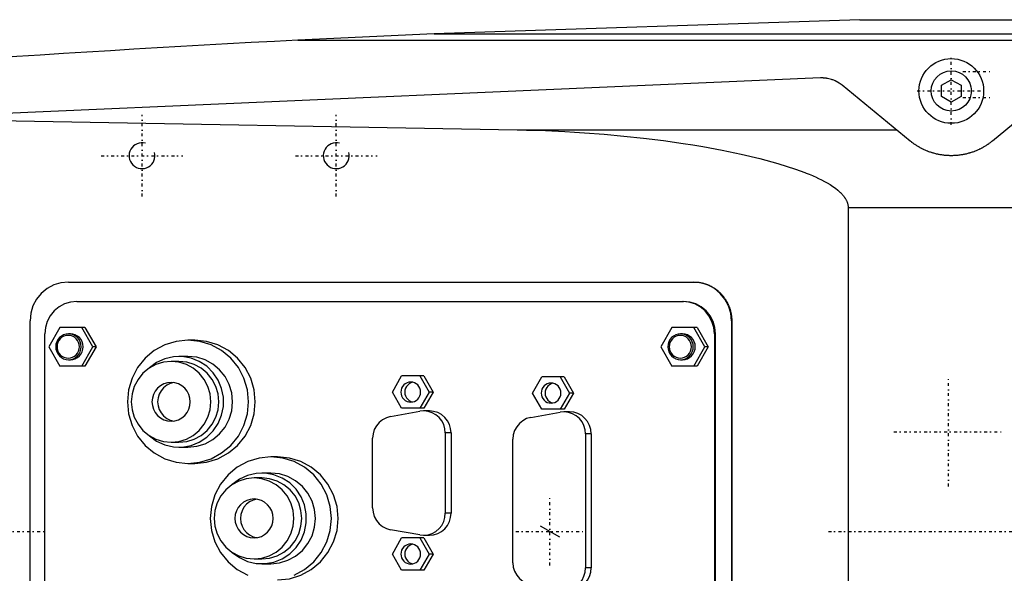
# Model space of a CAD drawing. Extents: x -1056 to 181, y -120 to 120.
# Tile 3 of 5: x -819 to -667, y -6 to 79. Entities that reach past the tile are written whole.
import ezdxf

# ---------------------------------------------------------------- set-up
doc = ezdxf.new("R2010")
doc.units = 0
doc.linetypes.add('CENTER', pattern=[1.5, 0.45, -0.5, 0.05, -0.5])
for name, color, linetype in [('AM_0', 7, 'CONTINUOUS'), ('AM_10', 7, 'CONTINUOUS'), ('AM_7', 7, 'CENTER')]:
    doc.layers.add(name, color=color, linetype=linetype)

msp = doc.modelspace()

# ---------------------------------------------------------------- linework, layer by layer
at = {"layer": 'AM_0', "color": 7, "linetype": 'CONTINUOUS'}
for p, q in [((-689.11, 79), (-754.88, 76.83)), ((-689.11, 79), (-557, 79)), ((-754.88, 76.83), (-775.92, 75.83)), ((-754.88, 76.83), (-538.61, 76.83)), ((-775.92, 75.83), (-534.85, 75.83)), ((-695.22, 70), (-925.22, 60)), ((-681.34, 60.27), (-691.83, 68.87)), ((-676.5, 68.87), (-675, 69.73)), ((-676.5, 67.13), (-676.5, 68.87)), ((-675, 69.73), (-673.5, 68.87)), ((-673.5, 68.87), (-673.5, 67.13)), ((-658.17, 68.87), (-668.66, 60.27)), ((-675, 66.27), (-676.5, 67.13)), ((-673.5, 67.13), (-675, 66.27)), ((-839.33, 63.73), (-742.03, 61.98)), ((-742.03, 61.98), (-683.43, 61.98)), ((-690.94, 50), (-563.33, 50)), ((-690.94, 50), (-690.94, -50)), ((-811.38, 38.5), (-714.78, 38.5)), ((-810.08, 35.5), (-716.35, 35.5)), ((-817.29, -32.5), (-817.29, 32.5)), ((-708.96, 32.5), (-708.91, 32.5)), ((-708.96, 32.5), (-708.96, -32.5)), ((-708.91, 32.5), (-708.91, -32.5)), ((-815, -30.5), (-815, 30.5)), ((-812.71, 31.5), (-814.41, 28.5)), ((-808.81, 31.5), (-812.71, 31.5)), ((-811.05, 30.5), (-811.36, 30.5)), ((-807.59, 28.5), (-809.3, 31.5)), ((-808.81, 31.5), (-807.1, 28.5)), ((-718.17, 31.5), (-719.87, 28.5)), ((-714.27, 31.5), (-718.17, 31.5)), ((-716.51, 30.5), (-716.82, 30.5)), ((-713.05, 28.5), (-714.75, 31.5)), ((-714.27, 31.5), (-712.56, 28.5)), ((-711.6, 30.5), (-711.6, -30.5)), ((-711.6, 30.5), (-711.42, 30.5)), ((-711.42, -30.5), (-711.42, 30.5)), ((-791.86, 29.5), (-792.9, 29.5)), ((-814.41, 28.5), (-812.71, 25.5)), ((-809.3, 25.5), (-807.59, 28.5)), ((-807.1, 28.5), (-808.81, 25.5)), ((-807.1, 28.5), (-807.59, 28.5)), ((-719.87, 28.5), (-718.17, 25.5)), ((-714.75, 25.5), (-713.05, 28.5)), ((-712.56, 28.5), (-714.27, 25.5)), ((-712.56, 28.5), (-713.05, 28.5)), ((-811.36, 26.5), (-811.05, 26.5)), ((-794.29, 26.25), (-795.5, 26.25)), ((-792.9, 27), (-794.29, 27)), ((-716.82, 26.5), (-716.51, 26.5)), ((-808.81, 25.5), (-812.71, 25.5)), ((-714.27, 25.5), (-718.17, 25.5)), ((-761.33, 21.5), (-759.91, 24)), ((-756.46, 24), (-759.91, 24)), ((-757.07, 24), (-755.65, 21.5)), ((-756.46, 24), (-755.04, 21.5)), ((-739.67, 21.35), (-738.24, 23.85)), ((-734.79, 23.85), (-738.24, 23.85)), ((-735.4, 23.85), (-733.98, 21.35)), ((-734.79, 23.85), (-733.37, 21.35)), ((-759.91, 19), (-761.33, 21.5)), ((-755.65, 21.5), (-757.07, 19)), ((-755.04, 21.5), (-756.46, 19)), ((-755.04, 21.5), (-755.65, 21.5)), ((-738.24, 18.85), (-739.67, 21.35)), ((-733.98, 21.35), (-735.4, 18.85)), ((-733.37, 21.35), (-734.79, 18.85)), ((-733.37, 21.35), (-733.98, 21.35)), ((-761.61, 17.74), (-757.08, 18.55)), ((-756.46, 19), (-759.91, 19)), ((-755.62, 18.6), (-756.5, 18.6)), ((-739.95, 17.59), (-735.42, 18.4)), ((-734.79, 18.85), (-738.24, 18.85)), ((-733.95, 18.45), (-734.84, 18.45)), ((-795.5, 13.75), (-794.29, 13.75)), ((-764.38, 3.61), (-764.38, 14.39)), ((-753.15, 15.2), (-753.15, 2.8)), ((-752.27, 15.2), (-753.15, 15.2)), ((-752.27, 15.2), (-752.27, 2.8)), ((-742.71, -4.84), (-742.71, 14.24)), ((-731.49, 15.05), (-731.49, -5.65)), ((-730.6, 15.05), (-731.49, 15.05)), ((-730.6, 15.05), (-730.6, -5.65)), ((-794.29, 13), (-792.9, 13)), ((-779.05, 11.5), (-780.1, 11.5)), ((-792.9, 10.5), (-791.86, 10.5)), ((-781.49, 8.25), (-782.7, 8.25)), ((-780.1, 9), (-781.49, 9)), ((-752.27, 2.8), (-753.15, 2.8)), ((-757.08, -0.55), (-761.61, 0.26)), ((-761.33, -3.5), (-759.91, -1)), ((-756.46, -1), (-759.91, -1)), ((-757.07, -1), (-755.65, -3.5)), ((-756.5, -0.6), (-755.62, -0.6)), ((-756.46, -1), (-755.04, -3.5)), ((-782.7, -4.25), (-781.49, -4.25)), ((-759.91, -6), (-761.33, -3.5)), ((-755.65, -3.5), (-757.07, -6)), ((-755.04, -3.5), (-756.46, -6)), ((-755.04, -3.5), (-755.65, -3.5)), ((-781.49, -5), (-780.1, -5)), ((-756.46, -6), (-759.91, -6)), ((-730.6, -5.65), (-731.49, -5.65))]:
    msp.add_line(p, q, dxfattribs=at)
for points in [[(-811.38, 38.5), (-812.53, 38.38), (-813.64, 38.04), (-814.66, 37.49), (-815.56, 36.74), (-816.29, 35.83), (-816.84, 34.8), (-817.17, 33.67), (-817.29, 32.5)], [(-708.96, 32.5), (-709.07, 33.67), (-709.41, 34.8), (-709.96, 35.83), (-710.69, 36.74), (-711.59, 37.49), (-712.61, 38.04), (-713.72, 38.38), (-714.87, 38.5)], [(-810.08, 35.5), (-811.04, 35.4), (-811.96, 35.12), (-812.81, 34.66), (-813.56, 34.04), (-814.17, 33.28), (-814.63, 32.41), (-814.91, 31.48), (-815, 30.5)], [(-711.6, 30.5), (-711.69, 31.48), (-711.97, 32.41), (-712.43, 33.28), (-713.04, 34.04), (-713.78, 34.66), (-714.63, 35.12), (-715.56, 35.4), (-716.52, 35.5)], [(-711.42, 30.5), (-711.52, 31.48), (-711.8, 32.41), (-712.25, 33.28), (-712.86, 34.04), (-713.61, 34.66), (-714.46, 35.12), (-715.38, 35.4), (-716.35, 35.5)], [(-811.05, 26.5), (-810.67, 26.54), (-810.3, 26.65), (-809.96, 26.84), (-809.66, 27.09), (-809.42, 27.39), (-809.23, 27.73), (-809.12, 28.11), (-809.08, 28.5), (-809.12, 28.89), (-809.23, 29.27), (-809.42, 29.61), (-809.66, 29.91), (-809.96, 30.16), (-810.3, 30.35), (-810.67, 30.46), (-811.05, 30.5)], [(-716.51, 26.5), (-716.13, 26.54), (-715.76, 26.65), (-715.42, 26.84), (-715.12, 27.09), (-714.88, 27.39), (-714.69, 27.73), (-714.58, 28.11), (-714.54, 28.5), (-714.58, 28.89), (-714.69, 29.27), (-714.88, 29.61), (-715.12, 29.91), (-715.42, 30.16), (-715.76, 30.35), (-716.13, 30.46), (-716.51, 30.5)], [(-791.86, 10.5), (-790.03, 10.68), (-788.28, 11.22), (-786.66, 12.1), (-785.24, 13.28), (-784.08, 14.72), (-783.21, 16.36), (-782.68, 18.15), (-782.5, 20), (-782.68, 21.85), (-783.21, 23.64), (-784.08, 25.28), (-785.24, 26.72), (-786.66, 27.9), (-788.28, 28.78), (-790.03, 29.32), (-791.86, 29.5)], [(-798.86, 14.76), (-797.75, 13.94), (-796.49, 13.37), (-795.15, 13.06), (-793.78, 13.02), (-792.43, 13.26), (-791.15, 13.77), (-789.99, 14.52), (-789.01, 15.5), (-788.23, 16.65), (-787.7, 17.93), (-787.43, 19.3), (-787.43, 20.7), (-787.7, 22.07), (-788.23, 23.35), (-789.01, 24.5), (-789.99, 25.48), (-791.15, 26.23), (-792.43, 26.74), (-793.78, 26.98), (-795.15, 26.94), (-796.49, 26.63), (-797.75, 26.06), (-798.86, 25.24)], [(-794.29, 13.75), (-793.09, 13.87), (-791.93, 14.23), (-790.87, 14.8), (-789.94, 15.58), (-789.17, 16.53), (-788.6, 17.61), (-788.25, 18.78), (-788.13, 20), (-788.25, 21.22), (-788.6, 22.39), (-789.17, 23.47), (-789.94, 24.42), (-790.87, 25.2), (-791.93, 25.77), (-793.09, 26.13), (-794.29, 26.25)], [(-792.9, 13), (-791.55, 13.13), (-790.26, 13.53), (-789.07, 14.18), (-788.02, 15.05), (-787.17, 16.11), (-786.53, 17.32), (-786.14, 18.63), (-786, 20), (-786.14, 21.37), (-786.53, 22.68), (-787.17, 23.89), (-788.02, 24.95), (-789.07, 25.82), (-790.26, 26.47), (-791.55, 26.87), (-792.9, 27)], [(-795.07, 22.97), (-795.65, 22.82), (-796.19, 22.55), (-796.66, 22.18), (-797.06, 21.72), (-797.35, 21.19), (-797.53, 20.61), (-797.59, 20), (-797.53, 19.39), (-797.35, 18.81), (-797.06, 18.28), (-796.66, 17.82), (-796.19, 17.45), (-795.65, 17.18), (-795.07, 17.03)], [(-758.19, 23.02), (-758.47, 22.93), (-758.73, 22.79), (-758.96, 22.59), (-759.15, 22.36), (-759.29, 22.09), (-759.38, 21.8), (-759.41, 21.5), (-759.38, 21.2), (-759.29, 20.91), (-759.15, 20.64), (-758.96, 20.41), (-758.73, 20.21), (-758.47, 20.07), (-758.19, 19.98)], [(-736.52, 22.87), (-736.8, 22.78), (-737.07, 22.64), (-737.3, 22.44), (-737.49, 22.21), (-737.63, 21.94), (-737.71, 21.65), (-737.74, 21.35), (-737.71, 21.05), (-737.63, 20.76), (-737.49, 20.49), (-737.3, 20.26), (-737.07, 20.06), (-736.8, 19.92), (-736.52, 19.83)], [(-753.15, 15.2), (-753.22, 15.85), (-753.4, 16.48), (-753.7, 17.07), (-754.11, 17.58), (-754.61, 18), (-755.18, 18.32), (-755.79, 18.52), (-756.44, 18.6), (-757.08, 18.55)], [(-752.27, 15.2), (-752.33, 15.86), (-752.52, 16.5), (-752.83, 17.09), (-753.25, 17.6), (-753.76, 18.03), (-754.33, 18.34), (-754.96, 18.53), (-755.62, 18.6)], [(-731.49, 15.05), (-731.55, 15.7), (-731.74, 16.33), (-732.04, 16.92), (-732.45, 17.43), (-732.94, 17.85), (-733.51, 18.17), (-734.13, 18.37), (-734.77, 18.45), (-735.42, 18.4)], [(-730.6, 15.05), (-730.67, 15.71), (-730.86, 16.35), (-731.17, 16.94), (-731.58, 17.45), (-732.09, 17.88), (-732.67, 18.19), (-733.3, 18.38), (-733.95, 18.45)], [(-761.61, 17.74), (-762.26, 17.55), (-762.85, 17.24), (-763.37, 16.82), (-763.8, 16.3), (-764.12, 15.71), (-764.31, 15.06), (-764.38, 14.39)], [(-739.95, 17.59), (-740.59, 17.4), (-741.18, 17.09), (-741.7, 16.67), (-742.13, 16.15), (-742.45, 15.56), (-742.65, 14.91), (-742.71, 14.24)], [(-776.52, -6.78), (-774.9, -5.9), (-773.48, -4.72), (-772.32, -3.28), (-771.45, -1.64), (-770.92, 0.15), (-770.74, 2), (-770.92, 3.85), (-771.45, 5.64), (-772.32, 7.28), (-773.48, 8.72), (-774.9, 9.9), (-776.52, 10.78), (-778.27, 11.32), (-780.1, 11.5), (-781.92, 11.32), (-783.68, 10.78), (-785.29, 9.9), (-786.71, 8.72), (-787.88, 7.28), (-788.74, 5.64), (-789.27, 3.85), (-789.45, 2), (-789.27, 0.15), (-788.74, -1.64), (-787.88, -3.28), (-786.71, -4.72), (-785.29, -5.9), (-783.68, -6.78)], [(-779.05, -7.5), (-777.23, -7.32), (-775.47, -6.78), (-773.86, -5.9), (-772.44, -4.72), (-771.28, -3.28), (-770.41, -1.64), (-769.88, 0.15), (-769.7, 2), (-769.88, 3.85), (-770.41, 5.64), (-771.28, 7.28), (-772.44, 8.72), (-773.86, 9.9), (-775.47, 10.78), (-777.23, 11.32), (-779.05, 11.5)], [(-786.06, -3.24), (-784.94, -4.06), (-783.69, -4.63), (-782.35, -4.94), (-780.98, -4.98), (-779.63, -4.74), (-778.35, -4.23), (-777.19, -3.48), (-776.21, -2.5), (-775.43, -1.35), (-774.9, -0.07), (-774.63, 1.3), (-774.63, 2.7), (-774.9, 4.07), (-775.43, 5.35), (-776.21, 6.5), (-777.19, 7.48), (-778.35, 8.23), (-779.63, 8.74), (-780.98, 8.98), (-782.35, 8.94), (-783.69, 8.63), (-784.94, 8.06), (-786.06, 7.24)], [(-781.49, -4.25), (-780.29, -4.13), (-779.13, -3.77), (-778.07, -3.2), (-777.13, -2.42), (-776.37, -1.47), (-775.8, -0.39), (-775.45, 0.78), (-775.33, 2), (-775.45, 3.22), (-775.8, 4.39), (-776.37, 5.47), (-777.13, 6.42), (-778.07, 7.2), (-779.13, 7.77), (-780.29, 8.13), (-781.49, 8.25)], [(-780.1, -5), (-778.75, -4.87), (-777.46, -4.47), (-776.27, -3.82), (-775.22, -2.95), (-774.37, -1.89), (-773.73, -0.68), (-773.34, 0.63), (-773.2, 2), (-773.34, 3.37), (-773.73, 4.68), (-774.37, 5.89), (-775.22, 6.95), (-776.27, 7.82), (-777.46, 8.47), (-778.75, 8.87), (-780.1, 9)], [(-782.27, 4.97), (-782.85, 4.82), (-783.39, 4.55), (-783.86, 4.18), (-784.25, 3.72), (-784.55, 3.19), (-784.73, 2.61), (-784.79, 2), (-784.73, 1.39), (-784.55, 0.81), (-784.25, 0.28), (-783.86, -0.18), (-783.39, -0.55), (-782.85, -0.82), (-782.27, -0.97)], [(-764.38, 3.61), (-764.31, 2.94), (-764.12, 2.29), (-763.8, 1.7), (-763.37, 1.18), (-762.85, 0.76), (-762.26, 0.45), (-761.61, 0.26)], [(-757.08, -0.55), (-756.44, -0.6), (-755.79, -0.52), (-755.18, -0.32), (-754.61, 0), (-754.11, 0.42), (-753.7, 0.93), (-753.4, 1.52), (-753.22, 2.15), (-753.15, 2.8)], [(-755.62, -0.6), (-754.96, -0.53), (-754.33, -0.34), (-753.76, -0.03), (-753.25, 0.4), (-752.83, 0.91), (-752.52, 1.5), (-752.33, 2.14), (-752.27, 2.8)], [(-758.19, -1.98), (-758.47, -2.07), (-758.73, -2.21), (-758.96, -2.41), (-759.15, -2.64), (-759.29, -2.91), (-759.38, -3.2), (-759.41, -3.5), (-759.38, -3.8), (-759.29, -4.09), (-759.15, -4.36), (-758.96, -4.59), (-758.73, -4.79), (-758.47, -4.93), (-758.19, -5.02)], [(-742.71, -4.84), (-742.65, -5.51), (-742.45, -6.16), (-742.13, -6.75), (-741.7, -7.27), (-741.18, -7.69), (-740.59, -8), (-739.95, -8.19)], [(-735.42, -9), (-734.77, -9.05), (-734.13, -8.97), (-733.51, -8.77), (-732.94, -8.45), (-732.45, -8.03), (-732.04, -7.52), (-731.74, -6.93), (-731.55, -6.3), (-731.49, -5.65)], [(-733.95, -9.05), (-733.3, -8.98), (-732.67, -8.79), (-732.09, -8.48), (-731.58, -8.05), (-731.17, -7.54), (-730.86, -6.95), (-730.67, -6.31), (-730.6, -5.65)]]:
    msp.add_lwpolyline(points, dxfattribs=at)
for points in [[(-811.36, 30.5), (-811.74, 30.46), (-812.11, 30.35), (-812.45, 30.16), (-812.75, 29.91), (-813, 29.61), (-813.18, 29.27), (-813.29, 28.89), (-813.33, 28.5), (-813.29, 28.11), (-813.18, 27.73), (-813, 27.39), (-812.75, 27.09), (-812.45, 26.84), (-812.11, 26.65), (-811.74, 26.54), (-811.36, 26.5), (-810.97, 26.54), (-810.6, 26.65), (-810.26, 26.84), (-809.96, 27.09), (-809.72, 27.39), (-809.54, 27.73), (-809.43, 28.11), (-809.39, 28.5), (-809.43, 28.89), (-809.54, 29.27), (-809.72, 29.61), (-809.96, 29.91), (-810.26, 30.16), (-810.6, 30.35), (-810.97, 30.46)], [(-716.82, 30.5), (-717.2, 30.46), (-717.57, 30.35), (-717.91, 30.16), (-718.21, 29.91), (-718.45, 29.61), (-718.64, 29.27), (-718.75, 28.89), (-718.79, 28.5), (-718.75, 28.11), (-718.64, 27.73), (-718.45, 27.39), (-718.21, 27.09), (-717.91, 26.84), (-717.57, 26.65), (-717.2, 26.54), (-716.82, 26.5), (-716.43, 26.54), (-716.06, 26.65), (-715.72, 26.84), (-715.42, 27.09), (-715.18, 27.39), (-715, 27.73), (-714.88, 28.11), (-714.85, 28.5), (-714.88, 28.89), (-715, 29.27), (-715.18, 29.61), (-715.42, 29.91), (-715.72, 30.16), (-716.06, 30.35), (-716.43, 30.46)], [(-811.4, 26.75), (-811.06, 26.78), (-810.74, 26.88), (-810.44, 27.04), (-810.18, 27.26), (-809.97, 27.53), (-809.81, 27.83), (-809.71, 28.16), (-809.68, 28.5), (-809.71, 28.84), (-809.81, 29.17), (-809.97, 29.47), (-810.18, 29.74), (-810.44, 29.96), (-810.74, 30.12), (-811.06, 30.22), (-811.4, 30.25), (-811.74, 30.22), (-812.06, 30.12), (-812.36, 29.96), (-812.62, 29.74), (-812.83, 29.47), (-812.99, 29.17), (-813.09, 28.84), (-813.12, 28.5), (-813.09, 28.16), (-812.99, 27.83), (-812.83, 27.53), (-812.62, 27.26), (-812.36, 27.04), (-812.06, 26.88), (-811.74, 26.78)], [(-792.9, 10.5), (-791.07, 10.68), (-789.32, 11.22), (-787.7, 12.1), (-786.28, 13.28), (-785.12, 14.72), (-784.25, 16.36), (-783.72, 18.15), (-783.54, 20), (-783.72, 21.85), (-784.25, 23.64), (-785.12, 25.28), (-786.28, 26.72), (-787.7, 27.9), (-789.32, 28.78), (-791.07, 29.32), (-792.9, 29.5), (-794.72, 29.32), (-796.48, 28.78), (-798.1, 27.9), (-799.51, 26.72), (-800.68, 25.28), (-801.54, 23.64), (-802.07, 21.85), (-802.25, 20), (-802.07, 18.15), (-801.54, 16.36), (-800.68, 14.72), (-799.51, 13.28), (-798.1, 12.1), (-796.48, 11.22), (-794.72, 10.68)], [(-716.86, 26.75), (-716.52, 26.78), (-716.2, 26.88), (-715.9, 27.04), (-715.64, 27.26), (-715.43, 27.53), (-715.27, 27.83), (-715.17, 28.16), (-715.14, 28.5), (-715.17, 28.84), (-715.27, 29.17), (-715.43, 29.47), (-715.64, 29.74), (-715.9, 29.96), (-716.2, 30.12), (-716.52, 30.22), (-716.86, 30.25), (-717.2, 30.22), (-717.52, 30.12), (-717.82, 29.96), (-718.08, 29.74), (-718.29, 29.47), (-718.45, 29.17), (-718.55, 28.84), (-718.58, 28.5), (-718.55, 28.16), (-718.45, 27.83), (-718.29, 27.53), (-718.08, 27.26), (-717.82, 27.04), (-717.52, 26.88), (-717.2, 26.78)], [(-795.5, 13.75), (-794.3, 13.87), (-793.15, 14.23), (-792.08, 14.8), (-791.15, 15.58), (-790.39, 16.53), (-789.82, 17.61), (-789.47, 18.78), (-789.35, 20), (-789.47, 21.22), (-789.82, 22.39), (-790.39, 23.47), (-791.15, 24.42), (-792.08, 25.2), (-793.15, 25.77), (-794.3, 26.13), (-795.5, 26.25), (-796.7, 26.13), (-797.86, 25.77), (-798.92, 25.2), (-799.86, 24.42), (-800.62, 23.47), (-801.19, 22.39), (-801.54, 21.22), (-801.66, 20), (-801.54, 18.78), (-801.19, 17.61), (-800.62, 16.53), (-799.86, 15.58), (-798.92, 14.8), (-797.86, 14.23), (-796.7, 13.87)], [(-795.5, 17), (-794.93, 17.06), (-794.37, 17.23), (-793.86, 17.51), (-793.41, 17.88), (-793.05, 18.33), (-792.77, 18.85), (-792.61, 19.41), (-792.55, 20), (-792.61, 20.59), (-792.77, 21.15), (-793.05, 21.67), (-793.41, 22.12), (-793.86, 22.49), (-794.37, 22.77), (-794.93, 22.94), (-795.5, 23), (-796.08, 22.94), (-796.63, 22.77), (-797.14, 22.49), (-797.59, 22.12), (-797.96, 21.67), (-798.23, 21.15), (-798.4, 20.59), (-798.46, 20), (-798.4, 19.41), (-798.23, 18.85), (-797.96, 18.33), (-797.59, 17.88), (-797.14, 17.51), (-796.63, 17.23), (-796.08, 17.06)], [(-758.49, 23.05), (-758.79, 23.02), (-759.07, 22.93), (-759.34, 22.79), (-759.57, 22.6), (-759.76, 22.36), (-759.9, 22.09), (-759.99, 21.8), (-760.02, 21.5), (-759.99, 21.2), (-759.9, 20.91), (-759.76, 20.64), (-759.57, 20.4), (-759.34, 20.21), (-759.07, 20.07), (-758.79, 19.98), (-758.49, 19.95), (-758.19, 19.98), (-757.9, 20.07), (-757.64, 20.21), (-757.41, 20.4), (-757.22, 20.64), (-757.08, 20.91), (-756.99, 21.2), (-756.96, 21.5), (-756.99, 21.8), (-757.08, 22.09), (-757.22, 22.36), (-757.41, 22.6), (-757.64, 22.79), (-757.9, 22.93), (-758.19, 23.02)], [(-736.82, 22.9), (-737.12, 22.87), (-737.41, 22.78), (-737.67, 22.64), (-737.9, 22.45), (-738.09, 22.21), (-738.23, 21.94), (-738.32, 21.65), (-738.35, 21.35), (-738.32, 21.05), (-738.23, 20.76), (-738.09, 20.49), (-737.9, 20.25), (-737.67, 20.06), (-737.41, 19.92), (-737.12, 19.83), (-736.82, 19.8), (-736.53, 19.83), (-736.24, 19.92), (-735.98, 20.06), (-735.74, 20.25), (-735.55, 20.49), (-735.41, 20.76), (-735.33, 21.05), (-735.3, 21.35), (-735.33, 21.65), (-735.41, 21.94), (-735.55, 22.21), (-735.74, 22.45), (-735.98, 22.64), (-736.24, 22.78), (-736.53, 22.87)], [(-782.7, -4.25), (-781.5, -4.13), (-780.35, -3.77), (-779.28, -3.2), (-778.35, -2.42), (-777.58, -1.47), (-777.02, -0.39), (-776.66, 0.78), (-776.55, 2), (-776.66, 3.22), (-777.02, 4.39), (-777.58, 5.47), (-778.35, 6.42), (-779.28, 7.2), (-780.35, 7.77), (-781.5, 8.13), (-782.7, 8.25), (-783.9, 8.13), (-785.06, 7.77), (-786.12, 7.2), (-787.05, 6.42), (-787.82, 5.47), (-788.39, 4.39), (-788.74, 3.22), (-788.86, 2), (-788.74, 0.78), (-788.39, -0.39), (-787.82, -1.47), (-787.05, -2.42), (-786.12, -3.2), (-785.06, -3.77), (-783.9, -4.13)], [(-782.7, -1), (-782.13, -0.94), (-781.57, -0.77), (-781.06, -0.49), (-780.61, -0.12), (-780.25, 0.33), (-779.97, 0.85), (-779.8, 1.41), (-779.75, 2), (-779.8, 2.59), (-779.97, 3.15), (-780.25, 3.67), (-780.61, 4.12), (-781.06, 4.49), (-781.57, 4.77), (-782.13, 4.94), (-782.7, 5), (-783.28, 4.94), (-783.83, 4.77), (-784.34, 4.49), (-784.79, 4.12), (-785.16, 3.67), (-785.43, 3.15), (-785.6, 2.59), (-785.66, 2), (-785.6, 1.41), (-785.43, 0.85), (-785.16, 0.33), (-784.79, -0.12), (-784.34, -0.49), (-783.83, -0.77), (-783.28, -0.94)], [(-758.49, -1.95), (-758.79, -1.98), (-759.07, -2.07), (-759.34, -2.21), (-759.57, -2.4), (-759.76, -2.64), (-759.9, -2.91), (-759.99, -3.2), (-760.02, -3.5), (-759.99, -3.8), (-759.9, -4.09), (-759.76, -4.36), (-759.57, -4.6), (-759.34, -4.79), (-759.07, -4.93), (-758.79, -5.02), (-758.49, -5.05), (-758.19, -5.02), (-757.9, -4.93), (-757.64, -4.79), (-757.41, -4.6), (-757.22, -4.36), (-757.08, -4.09), (-756.99, -3.8), (-756.96, -3.5), (-756.99, -3.2), (-757.08, -2.91), (-757.22, -2.64), (-757.41, -2.4), (-757.64, -2.21), (-757.9, -2.07), (-758.19, -1.98)]]:
    msp.add_lwpolyline(points, close=True, dxfattribs=at)
for points in [[(-691.83, 68.87, 0), (-692.32, 69.22, 0), (-692.95, 69.56, 0), (-693.13, 69.64, 0), (-693.32, 69.71, 0), (-693.42, 69.74, 0), (-693.52, 69.77, 0), (-693.71, 69.83, 0), (-693.91, 69.88, 0), (-694.11, 69.92, 0), (-694.22, 69.94, 0), (-694.26, 69.94, 0), (-694.29, 69.95, 0), (-694.31, 69.95, 0), (-694.32, 69.95, 0), (-694.36, 69.96, 0), (-694.39, 69.96, 0), (-694.42, 69.97, 0), (-694.46, 69.97, 0), (-694.49, 69.97, 0), (-694.51, 69.98, 0), (-694.52, 69.98, 0), (-694.56, 69.98, 0), (-694.59, 69.98, 0), (-694.61, 69.98, 0), (-694.63, 69.99, 0), (-694.66, 69.99, 0), (-694.69, 69.99, 0), (-694.71, 69.99, 0), (-694.73, 69.99, 0), (-694.76, 69.99, 0), (-694.78, 70, 0), (-694.79, 70, 0), (-694.79, 70, 0), (-694.79, 70, 0), (-694.8, 70, 0), (-694.8, 70, 0), (-694.81, 70, 0), (-694.81, 70, 0), (-694.82, 70, 0), (-694.83, 70, 0), (-694.83, 70, 0), (-694.83, 70, 0), (-694.84, 70, 0), (-694.84, 70, 0), (-694.85, 70, 0), (-694.85, 70, 0), (-694.86, 70, 0), (-694.86, 70, 0), (-694.87, 70, 0), (-694.87, 70, 0), (-694.88, 70, 0), (-694.88, 70, 0), (-694.89, 70, 0), (-694.89, 70, 0), (-694.9, 70, 0), (-694.9, 70, 0), (-694.9, 70, 0), (-694.91, 70, 0), (-694.91, 70, 0), (-694.92, 70, 0), (-694.92, 70, 0), (-694.93, 70, 0), (-694.93, 70, 0), (-694.93, 70, 0), (-694.94, 70, 0), (-694.94, 70, 0), (-694.95, 70, 0), (-694.96, 70, 0), (-694.96, 70, 0), (-694.96, 70, 0), (-694.97, 70, 0), (-694.97, 70, 0), (-694.98, 70, 0), (-694.98, 70, 0), (-694.99, 70, 0), (-694.99, 70, 0), (-695, 70, 0), (-695, 70, 0), (-695.01, 70, 0), (-695.01, 70, 0), (-695.02, 70, 0), (-695.02, 70, 0), (-695.03, 70, 0), (-695.03, 70, 0), (-695.03, 70, 0), (-695.04, 70, 0), (-695.05, 70, 0), (-695.05, 70, 0), (-695.06, 70, 0), (-695.06, 70, 0), (-695.07, 70, 0), (-695.07, 70, 0), (-695.07, 70, 0), (-695.08, 70, 0), (-695.08, 70, 0), (-695.09, 70, 0), (-695.1, 70, 0), (-695.1, 70, 0), (-695.1, 70, 0), (-695.11, 70, 0), (-695.11, 70, 0), (-695.12, 70, 0), (-695.12, 70, 0), (-695.12, 70, 0), (-695.13, 70, 0), (-695.13, 70, 0), (-695.14, 70, 0), (-695.14, 70, 0), (-695.15, 70, 0), (-695.15, 70, 0), (-695.16, 70, 0), (-695.16, 70, 0), (-695.17, 70, 0), (-695.17, 70, 0), (-695.17, 70, 0), (-695.18, 70, 0), (-695.19, 70, 0), (-695.19, 70, 0), (-695.2, 70, 0), (-695.2, 70, 0), (-695.2, 70, 0), (-695.21, 70, 0), (-695.21, 70, 0), (-695.22, 70, 0)], [(-742.03, 61.98, 0), (-740.59, 61.96, 0), (-737.67, 61.87, 0), (-734.69, 61.74, 0), (-733.19, 61.65, 0), (-731.68, 61.55, 0), (-728.64, 61.32, 0), (-725.58, 61.04, 0), (-722.52, 60.71, 0), (-719.46, 60.33, 0), (-716.41, 59.9, 0), (-714.9, 59.66, 0), (-713.39, 59.41, 0), (-710.41, 58.86, 0), (-707.47, 58.25, 0), (-704.59, 57.57, 0), (-701.78, 56.8, 0), (-699.05, 55.93, 0), (-697.64, 55.41, 0), (-697.41, 55.32, 0), (-696.93, 55.13, 0), (-696.46, 54.93, 0), (-696.22, 54.82, 0), (-695.99, 54.72, 0), (-695.52, 54.5, 0), (-695.06, 54.27, 0), (-694.6, 54.03, 0), (-694.16, 53.79, 0), (-693.73, 53.53, 0), (-693.52, 53.39, 0), (-693.31, 53.26, 0), (-692.91, 52.97, 0), (-692.53, 52.67, 0), (-692.32, 52.49, 0), (-692.26, 52.44, 0), (-692.2, 52.38, 0), (-692.17, 52.36, 0), (-692.14, 52.33, 0), (-692.08, 52.27, 0), (-692.03, 52.21, 0), (-691.97, 52.15, 0), (-691.91, 52.09, 0), (-691.86, 52.03, 0), (-691.83, 52, 0), (-691.8, 51.97, 0), (-691.74, 51.91, 0), (-691.69, 51.84, 0), (-691.64, 51.78, 0), (-691.58, 51.71, 0), (-691.53, 51.64, 0), (-691.51, 51.61, 0), (-691.48, 51.57, 0), (-691.44, 51.5, 0), (-691.39, 51.43, 0), (-691.37, 51.4, 0), (-691.35, 51.36, 0), (-691.3, 51.29, 0), (-691.26, 51.21, 0), (-691.24, 51.18, 0), (-691.22, 51.14, 0), (-691.19, 51.06, 0), (-691.15, 50.99, 0), (-691.12, 50.91, 0), (-691.09, 50.83, 0), (-691.06, 50.76, 0), (-691.05, 50.72, 0), (-691.04, 50.68, 0), (-691.02, 50.6, 0), (-691, 50.52, 0), (-690.98, 50.44, 0), (-690.96, 50.36, 0), (-690.95, 50.28, 0), (-690.95, 50.24, 0), (-690.94, 50.2, 0), (-690.94, 50.12, 0), (-690.94, 50.04, 0), (-690.94, 50, 0)], [(-668.66, 60.27, 0), (-668.7, 60.24, 0), (-668.77, 60.18, 0), (-668.85, 60.12, 0), (-668.89, 60.09, 0), (-668.93, 60.06, 0), (-669.01, 59.99, 0), (-669.09, 59.93, 0), (-669.18, 59.87, 0), (-669.27, 59.8, 0), (-669.37, 59.74, 0), (-669.41, 59.71, 0), (-669.46, 59.67, 0), (-669.56, 59.61, 0), (-669.66, 59.55, 0), (-669.76, 59.48, 0), (-669.86, 59.42, 0), (-669.97, 59.36, 0), (-670.02, 59.33, 0), (-670.07, 59.3, 0), (-670.18, 59.24, 0), (-670.29, 59.18, 0), (-670.34, 59.15, 0), (-670.4, 59.12, 0), (-670.51, 59.07, 0), (-670.61, 59.01, 0), (-670.67, 58.99, 0), (-670.72, 58.96, 0), (-670.83, 58.91, 0), (-670.95, 58.86, 0), (-671.06, 58.81, 0), (-671.18, 58.76, 0), (-671.3, 58.71, 0), (-671.36, 58.69, 0), (-671.42, 58.66, 0), (-671.54, 58.62, 0), (-671.67, 58.57, 0), (-671.79, 58.53, 0), (-671.92, 58.49, 0), (-672.05, 58.44, 0), (-672.12, 58.42, 0), (-672.19, 58.4, 0), (-672.32, 58.37, 0), (-672.45, 58.33, 0), (-672.59, 58.3, 0), (-672.72, 58.26, 0), (-672.86, 58.23, 0), (-672.93, 58.22, 0), (-673, 58.2, 0), (-673.14, 58.18, 0), (-673.28, 58.15, 0), (-673.41, 58.13, 0), (-673.55, 58.11, 0), (-673.69, 58.09, 0), (-673.76, 58.08, 0), (-673.83, 58.07, 0), (-673.97, 58.05, 0), (-674.11, 58.04, 0), (-674.25, 58.03, 0), (-674.39, 58.02, 0), (-674.53, 58.01, 0), (-674.59, 58.01, 0), (-674.66, 58.01, 0), (-674.8, 58, 0), (-674.93, 58, 0), (-675, 58, 0), (-675.07, 58, 0), (-675.2, 58, 0), (-675.34, 58.01, 0), (-675.41, 58.01, 0), (-675.47, 58.01, 0), (-675.61, 58.02, 0), (-675.75, 58.03, 0), (-675.89, 58.04, 0), (-676.03, 58.05, 0), (-676.17, 58.07, 0), (-676.24, 58.08, 0), (-676.31, 58.09, 0), (-676.45, 58.11, 0), (-676.59, 58.13, 0), (-676.72, 58.15, 0), (-676.86, 58.18, 0), (-677, 58.2, 0), (-677.07, 58.22, 0), (-677.14, 58.23, 0), (-677.28, 58.26, 0), (-677.41, 58.3, 0), (-677.55, 58.33, 0), (-677.68, 58.37, 0), (-677.81, 58.4, 0), (-677.88, 58.42, 0), (-677.95, 58.44, 0), (-678.08, 58.49, 0), (-678.21, 58.53, 0), (-678.33, 58.57, 0), (-678.46, 58.62, 0), (-678.58, 58.66, 0), (-678.64, 58.69, 0), (-678.7, 58.71, 0), (-678.82, 58.76, 0), (-678.94, 58.81, 0), (-679.05, 58.86, 0), (-679.17, 58.91, 0), (-679.28, 58.96, 0), (-679.33, 58.99, 0), (-679.39, 59.01, 0), (-679.49, 59.07, 0), (-679.6, 59.12, 0), (-679.66, 59.15, 0), (-679.71, 59.18, 0), (-679.82, 59.24, 0), (-679.93, 59.3, 0), (-679.98, 59.33, 0), (-680.03, 59.36, 0), (-680.14, 59.42, 0), (-680.24, 59.48, 0), (-680.34, 59.55, 0), (-680.44, 59.61, 0), (-680.54, 59.67, 0), (-680.59, 59.71, 0), (-680.63, 59.74, 0), (-680.73, 59.8, 0), (-680.82, 59.87, 0), (-680.91, 59.93, 0), (-680.99, 59.99, 0), (-681.07, 60.06, 0), (-681.11, 60.09, 0), (-681.15, 60.12, 0), (-681.23, 60.18, 0), (-681.3, 60.24, 0), (-681.34, 60.27, 0)], [(-714.78, 38.5, 0), (-714.74, 38.5, 0), (-714.66, 38.5, 0), (-714.58, 38.5, 0), (-714.53, 38.49, 0), (-714.49, 38.49, 0), (-714.41, 38.49, 0), (-714.33, 38.48, 0), (-714.24, 38.47, 0), (-714.16, 38.47, 0), (-714.07, 38.46, 0), (-714.03, 38.45, 0), (-713.99, 38.45, 0), (-713.91, 38.43, 0), (-713.82, 38.42, 0), (-713.74, 38.4, 0), (-713.65, 38.39, 0), (-713.57, 38.37, 0), (-713.53, 38.36, 0), (-713.49, 38.35, 0), (-713.4, 38.33, 0), (-713.32, 38.31, 0), (-713.28, 38.3, 0), (-713.23, 38.29, 0), (-713.15, 38.26, 0), (-713.07, 38.24, 0), (-713.03, 38.23, 0), (-712.98, 38.21, 0), (-712.9, 38.18, 0), (-712.82, 38.16, 0), (-712.74, 38.12, 0), (-712.66, 38.09, 0), (-712.58, 38.06, 0), (-712.54, 38.04, 0), (-712.5, 38.03, 0), (-712.42, 37.99, 0), (-712.34, 37.95, 0), (-712.26, 37.92, 0), (-712.18, 37.88, 0), (-712.1, 37.84, 0), (-712.06, 37.82, 0), (-712.03, 37.8, 0), (-711.95, 37.76, 0), (-711.87, 37.71, 0), (-711.8, 37.67, 0), (-711.73, 37.62, 0), (-711.65, 37.58, 0), (-711.62, 37.55, 0), (-711.58, 37.53, 0), (-711.51, 37.48, 0), (-711.44, 37.43, 0), (-711.37, 37.38, 0), (-711.3, 37.33, 0), (-711.23, 37.28, 0), (-711.2, 37.25, 0), (-711.16, 37.22, 0), (-711.1, 37.17, 0), (-711.03, 37.12, 0), (-710.97, 37.06, 0), (-710.9, 37, 0), (-710.84, 36.95, 0), (-710.81, 36.92, 0), (-710.78, 36.89, 0), (-710.72, 36.83, 0), (-710.66, 36.77, 0), (-710.63, 36.74, 0), (-710.6, 36.71, 0), (-710.55, 36.65, 0), (-710.49, 36.59, 0), (-710.46, 36.56, 0), (-710.43, 36.53, 0), (-710.38, 36.47, 0), (-710.32, 36.4, 0), (-710.27, 36.34, 0), (-710.21, 36.27, 0), (-710.16, 36.2, 0), (-710.14, 36.17, 0), (-710.11, 36.13, 0), (-710.06, 36.06, 0), (-710.01, 35.99, 0), (-709.96, 35.92, 0), (-709.91, 35.85, 0), (-709.86, 35.78, 0), (-709.84, 35.74, 0), (-709.82, 35.7, 0), (-709.77, 35.63, 0), (-709.73, 35.55, 0), (-709.68, 35.47, 0), (-709.64, 35.4, 0), (-709.6, 35.32, 0), (-709.58, 35.28, 0), (-709.56, 35.24, 0), (-709.52, 35.16, 0), (-709.48, 35.08, 0), (-709.45, 35, 0), (-709.41, 34.92, 0), (-709.38, 34.84, 0), (-709.36, 34.8, 0), (-709.34, 34.76, 0), (-709.31, 34.67, 0), (-709.28, 34.59, 0), (-709.25, 34.51, 0), (-709.22, 34.42, 0), (-709.19, 34.34, 0), (-709.18, 34.3, 0), (-709.17, 34.25, 0), (-709.14, 34.17, 0), (-709.12, 34.08, 0), (-709.11, 34.04, 0), (-709.1, 34, 0), (-709.08, 33.91, 0), (-709.06, 33.83, 0), (-709.05, 33.78, 0), (-709.04, 33.74, 0), (-709.02, 33.65, 0), (-709.01, 33.57, 0), (-708.99, 33.48, 0), (-708.98, 33.4, 0), (-708.97, 33.31, 0), (-708.96, 33.27, 0), (-708.95, 33.22, 0), (-708.94, 33.14, 0), (-708.94, 33.05, 0), (-708.93, 32.97, 0), (-708.92, 32.88, 0), (-708.92, 32.8, 0), (-708.92, 32.75, 0), (-708.92, 32.71, 0), (-708.91, 32.63, 0), (-708.91, 32.54, 0), (-708.91, 32.5, 0)]]:
    msp.add_polyline3d(points, dxfattribs=at)
for radius in [5, 3.1]:
    msp.add_circle((-675, 68), radius, dxfattribs=at)
msp.add_arc((-623.05, -2920.27), 3000, 92.92082, 97.35313, dxfattribs=at)
at = {"layer": 'AM_10', "color": 7, "linetype": 'CONTINUOUS'}
msp.add_line((-738.5, 0.87), (-735.5, -0.87), dxfattribs=at)
for centre in [(-800, 58), (-770, 58)]:
    msp.add_arc(centre, 2, 75, 15, dxfattribs=at)
at = {"layer": 'AM_7', "color": 4, "linetype": 'CENTER'}
for p, q in [((-675, 62.75), (-675, 73.25)), ((-673.2, 71), (-668.8, 71)), ((-680.25, 68), (-669.75, 68)), ((-673.2, 67), (-668.8, 67)), ((-800, 51.7), (-800, 64.3)), ((-770, 51.7), (-770, 64.3)), ((-806.3, 58), (-793.7, 58)), ((-776.3, 58), (-763.7, 58)), ((-675.45, 6.95), (-675.45, 23.75)), ((-683.85, 15.35), (-667.05, 15.35)), ((-737, -5.25), (-737, 5.25)), ((-693.97, 0), (-506.03, 0)), ((-854.95, 0), (-815.05, 0)), ((-742.25, 0), (-731.75, 0))]:
    msp.add_line(p, q, dxfattribs=at)

doc.saveas('drawing.dxf')
